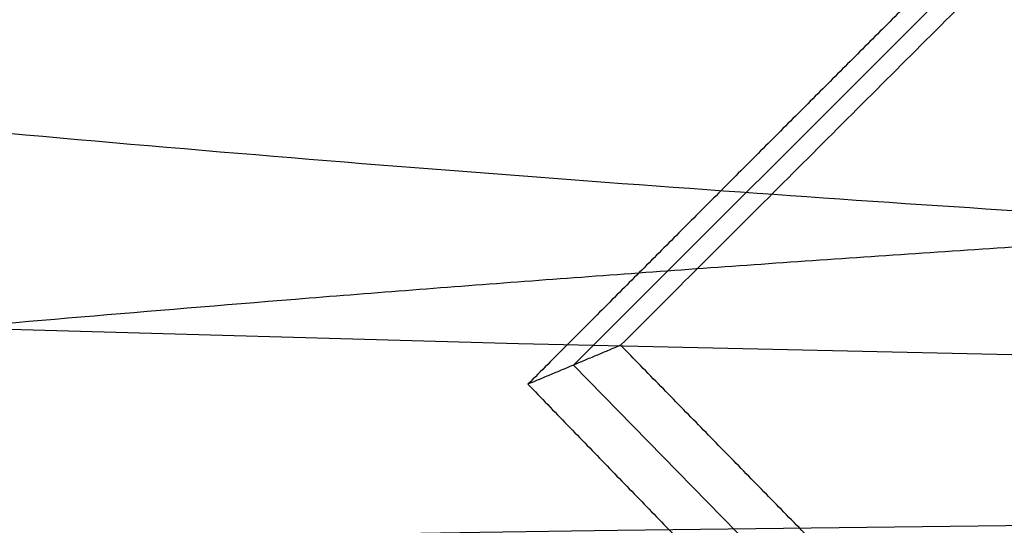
# Model space of a CAD drawing. Header units: millimetres. Extents: x -203 to 203, y 78 to 485.
# Tile 179 of 256: x -2.492 to -1.638, y 201.795 to 202.234. Entities that reach past the tile are written whole.
import ezdxf

# ---------------------------------------------------------------- set-up
doc = ezdxf.new("R2010")
doc.units = ezdxf.units.MM
doc.layers.add('Layer 01', color=18, linetype='Continuous', true_color=0x000000)

# ---------------------------------------------------------------- blocks, each defined once
blk = doc.blocks.new('10CP311BZ')
at = {"layer": 'Layer 01'}
for p, q in [((0.14522, 11.06816, 9.75), (-0.42046, 10.50248, 9.75)), ((-0.42046, 10.50248, 9.75), (0.68812, 9.3939, 9.75))]:
    blk.add_line(p, q, dxfattribs=at)
at = {"layer": 'Layer 01', "extrusion": (0, 1, 0)}
blk.add_arc((0, 0, 12), 10, 270, 90, dxfattribs=at)
at = {"layer": 'Layer 01'}
blk.add_rational_spline([(0, 11.775, 4.5), (-1.86396, 11.7125, 4.5), (-3.18198, 11.65, 3.18198), (-4.5, 11.5875, 1.86396), (-4.5, 11.525), (-4.5, 11.4625, -1.86396), (-3.18198, 11.4, -3.18198), (-1.86396, 11.3375, -4.5), (0, 11.275, -4.5)], [1, 0.923879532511, 1, 0.923879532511, 1, 0.923879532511, 1, 0.923879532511, 1], degree=2, knots=[0, 0, 0, 3.730017, 3.730017, 7.460034, 7.460034, 11.190051, 11.190051, 14.920069, 14.920069, 14.920069], dxfattribs=at)
at = {"layer": 'Layer 01', "extrusion": (0.691655, 0.707107, 0.147016)}
blk.add_rational_spline([(-1.93685, 11.06816, 9.81064), (-1.38535, 10.50607, 9.91952), (-0.82664, 9.94666, 9.98162), (-0.26469, 9.3939, 9.9965)], [1, 0.997636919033, 0.997636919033, 1], degree=3, dxfattribs=at)
at = {"layer": 'Layer 01'}
for points in [[(-0.19543, 9.3939, 9.67069), (-1.01427, 10.23103, 9.49665), (-1.83311, 11.06816, 9.3226)], [(0.14522, 11.06816, 9.5), (-0.13762, 10.78532, 9.5), (-0.42046, 10.50248, 9.5)], [(-0.42046, 10.50248, 9.5), (-0.42046, 10.50248, 9.74558), (-0.42046, 10.50248, 9.99116)], [(-0.42046, 10.50248, 9.5), (0.13383, 9.94819, 9.5), (0.68812, 9.3939, 9.5)]]:
    blk.add_open_spline(points, degree=2, dxfattribs=at)
at = {"layer": 'Layer 01', "extrusion": (0.707107, -0.707107, -9.89308e-14)}
blk.add_rational_spline([(-0.42046, 10.50248, 9.99116), (-0.28038, 10.64256, 9.99705), (-0.14021, 10.78273, 10), (0, 10.92294, 10)], [1, 0.99985259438, 0.99985259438, 1], degree=3, dxfattribs=at)
at = {"layer": 'Layer 01'}
blk.add_open_spline([(0, 10.775, 4.5), (-0.19756, 10.76838, 4.5), (-0.44392, 10.75987, 4.48773), (-1.02533, 10.73902, 4.39153), (-1.36067, 10.7267, 4.30723), (-2.08497, 10.69824, 4.00706), (-2.38042, 10.68597, 3.83019), (-2.85929, 10.66514, 3.48729), (-3.04252, 10.65661, 3.32148), (-3.32227, 10.64335, 3.04165), (-3.4874, 10.63485, 2.85913), (-3.83008, 10.61404, 2.38057), (-4.00734, 10.60173, 2.08431), (-4.30699, 10.57332, 1.36123), (-4.39131, 10.56101, 1.02618), (-4.48757, 10.54018, 0.44538), (-4.49992, 10.53167, 0.19895), (-4.50008, 10.51844, -0.19547), (-4.48776, 10.50988, -0.44349), (-4.39171, 10.48905, -1.02449), (-4.30763, 10.47676, -1.35903), (-4.00899, 10.4484, -2.08101), (-3.8309, 10.43602, -2.37929), (-3.48784, 10.41517, -2.85864), (-3.32214, 10.40665, -3.04176), (-3.04321, 10.39342, -3.32082), (-2.85948, 10.38487, -3.48716), (-2.38021, 10.36402, -3.83033), (-2.08363, 10.3517, -4.00772), (-1.36002, 10.32328, -4.3074), (-1.025, 10.31096, -4.39159), (-0.44394, 10.29013, -4.48772), (-0.19737, 10.28162, -4.5), (0, 10.275, -4.5)], degree=3, knots=[0, 0, 0, 0, 0.885809, 0.885809, 1.771619, 1.771619, 2.657428, 2.657428, 3.543237, 3.543237, 4.429047, 4.429047, 5.314856, 5.314856, 6.200665, 6.200665, 7.086475, 7.086475, 7.972284, 7.972284, 8.858093, 8.858093, 9.743903, 9.743903, 10.629712, 10.629712, 11.515521, 11.515521, 12.40133, 12.40133, 13.28714, 13.28714, 14.172949, 14.172949, 14.172949, 14.172949], dxfattribs=at)
at = {"layer": 'Layer 01', "extrusion": (-0.707107, -0.707107, 6.41072e-13)}
blk.add_rational_spline([(0, 10.08201, 10), (-0.14021, 10.22222, 10), (-0.28038, 10.3624, 9.99705), (-0.42046, 10.50248, 9.99116)], [1, 0.99985259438, 0.99985259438, 1], degree=3, dxfattribs=at)
blk = doc.blocks.new('10CT311AB')
at = {"layer": 'Layer 01', "extrusion": (0, 1, 0)}
blk.add_arc((0, 0, 480), 79.7905, 270, 90, dxfattribs=at)
blk = doc.blocks.new('CT311ABINT')
at = {"layer": 'Layer 01'}
blk.add_blockref('10CT311AB', (0, 0), dxfattribs=at)
at = {"layer": 'Layer 01', "extrusion": (-0.163786, -0.984093, 0.068814), "rotation": 0.6561814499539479}
blk.add_blockref('10CP311BZ', (-41.932, 85.8147, -246.62398), dxfattribs=at)

msp = doc.modelspace()

# ---------------------------------------------------------------- block references
at = {"layer": 'Layer 01', "extrusion": (0, -1, 0)}
msp.add_blockref('CT311ABINT', (0, -17.71698, -281.71698), dxfattribs=at)

doc.saveas('drawing.dxf')
